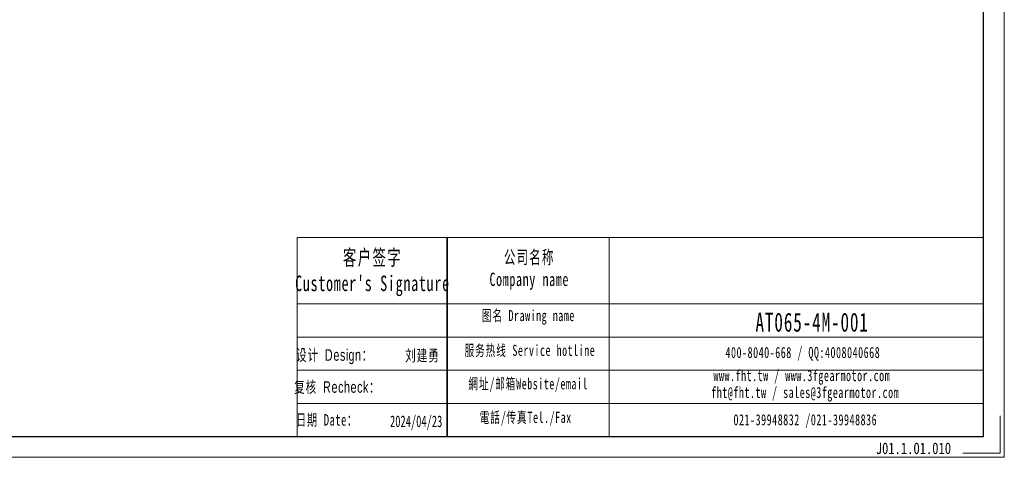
# Model space of a CAD drawing. Header units: millimetres. Extents: x -16 to 515, y 9 to 383.
# Tile 4 of 8: x 216 to 515, y 9 to 142. Entities that reach past the tile are written whole.
import ezdxf

# ---------------------------------------------------------------- set-up
doc = ezdxf.new("R2010")
doc.units = ezdxf.units.MM
doc.layers.get('0').update_dxf_attribs({"lineweight": 35})
doc.layers.add('6文字层', color=3, linetype='Continuous')
for name, color, linetype, lineweight in [('7标注层', 4, 'Continuous', 18), ('SLD-0', 7, 'Continuous', 18), ('图框_外框线', 7, 'Continuous', 18)]:
    doc.layers.add(name, color=color, linetype=linetype, lineweight=lineweight)
doc.styles.add('标准', font='txt', dxfattribs={"width": 0.667})
doc.styles.add('样式 1', font='txt', dxfattribs={"width": 0.8})

msp = doc.modelspace()

# ---------------------------------------------------------------- linework, layer by layer
msp.add_line((346.311, 75.68), (346.311, 15.201))
at = {"layer": '7标注层', "color": 0}
msp.add_line((300.689, 75.68), (300.689, 15.2113), dxfattribs=at)
at = {"layer": '图框_外框线'}
for p, q in [((300.689, 75.68), (346.311, 75.68)), ((346.311, 75.68), (346.311, 15.2113)), ((346.311, 75.68), (509.1945, 75.68)), ((395.4656, 75.68), (395.4656, 15.2113)), ((300.689, 55.5015), (346.311, 55.5015)), ((346.311, 55.5015), (509.1945, 55.5015)), ((300.689, 45.4123), (509.1945, 45.4123)), ((300.689, 35.3231), (509.1945, 35.3231)), ((300.689, 25.2339), (509.1945, 25.2339))]:
    msp.add_line(p, q, dxfattribs=at)
at = {"layer": '图框_外框线', "color": 3}
msp.add_lwpolyline([(-13.6056, 8.9125), (515.4933, 8.9125), (515.4933, 383.061), (-13.6056, 383.061)], close=True, dxfattribs=at)
at = {"layer": '图框_外框线', "color": 3, "lineweight": 25}
msp.add_lwpolyline([(17.8884, 15.2113), (509.1945, 15.2113), (509.1945, 376.7622), (17.8884, 376.7622)], close=True, dxfattribs=at)
at = {"layer": '图框_外框线', "color": 3}
msp.add_lwpolyline([(514.2335, 21.5101), (514.2335, 10.1723), (502.8957, 10.1723)], dxfattribs=at)

# ---------------------------------------------------------------- texts
at = {"layer": '6文字层', "insert": (476.4585, 13.4014), "char_height": 3.5, "width": 43.304423, "attachment_point": 1, "style": '样式 1'}
msp.add_mtext('J01.1.01.010', dxfattribs=at)
at = {"layer": 'SLD-0', "color": 1, "attachment_point": 2, "style": '标准'}
for s, insert, char_height, width in [("\\T1.1;客户签字\\PCustomer's Signature", (323.5786, 71.9469), 4.708303, 58.571777), ('\\T1.1;公司名称\\PCompany name', (371.2, 71.697), 4.035688, 52.249565), ('\\T1.1;图名 Drawing name', (370.9242, 53.6417), 3.363074, 43.009288), ('{\\H1.42430x;\\T1.10000;AT065-4M-001}', (457.1241, 52.8297), 4.035688, 34.264582), ('{\\fSimSun|b0|i0|c134|p2;\\T1.1;设计 \\fArial|b0|i0|c0|p34;Design\\fSimSun|b0|i0|c134|p2;：}', (312.0818, 41.7255), 3.5, 31.971711), ('{\\fSimSun|b0|i0|c134|p2;\\T1.1;刘建勇}', (338.7837, 41.576), 3.5, 31.971711), ('\\T1.1;服务热线 Service hotline', (371.4011, 43.0666), 3.363074, 47.916479), ('\\T1.1;400-8040-668 / QQ:4008040668', (454.3021, 42.424), 3.363074, 97.917267), ('\\T1.1;網址/邮箱Website/email', (370.8774, 32.9342), 3.363074, 49.876544), ('\\T1.1;www.fht.tw / www.3fgearmotor.com ', (453.992, 35.4192), 3.363074, 98.027495), ('{\\fSimSun|b0|i0|c134|p2;\\T1.1;复核 \\fArial|b0|i0|c0|p34;Recheck\\fSimSun|b0|i0|c134|p2;：}', (312.8991, 32.0067), 3.5, 31.971711), ('{\\T1.10000;fht@fht.tw / sales@3fgearmotor.com }', (455.0169, 30.2981), 3.363074, 98.027495), ('{\\T1.1;日期 Date：}', (309.7534, 22.034), 3.5, 31.971711), ('2024/04/23', (336.8487, 21.598), 3.5, 31.971711), ('\\T1.1;電話/传真Tel./Fax', (370.1239, 22.7228), 3.363074, 50.476413), ('\\T1.1;021-39948832 /021-39948836 ', (455.0521, 21.9875), 3.363074, 74.851408)]:
    msp.add_mtext(s, dxfattribs=dict(at, insert=insert, char_height=char_height, width=width))

doc.saveas('drawing.dxf')
